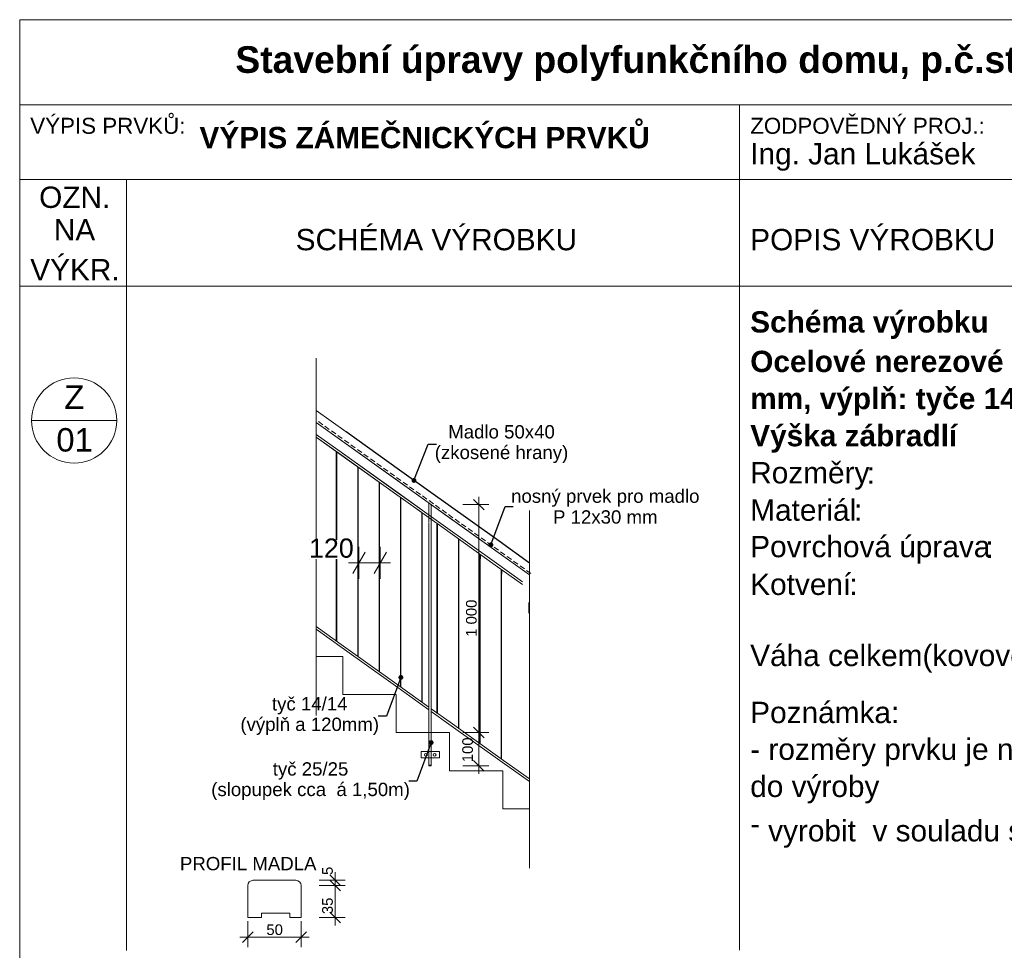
# Model space of a CAD drawing. Header units: millimetres. Extents: x 15381 to 191117, y -190522 to 367005.
# Tile 19 of 79: x 67117 to 76350, y -28302 to -19572. Entities that reach past the tile are written whole.
import ezdxf

# ---------------------------------------------------------------- set-up
doc = ezdxf.new("R2010")
doc.units = ezdxf.units.MM
doc.header["$MEASUREMENT"] = 0
doc.linetypes.add('Wipeout_Contour', pattern=[1000, 0, -1000])
doc.linetypes.add('čárkovaná 3', pattern=[75, 50, -25])
doc.layers.add('Anotace - SP', color=7, linetype='Continuous')
doc.layers.add('Kóty - SP', color=7, linetype='Continuous')
doc.styles.add('GENEROVANÝ_STYL_1', font='txt')
doc.styles.add('GENEROVANÝ_STYL_2', font='txt')
doc.styles.add('GENEROVANÝ_STYL_7', font='txt')
doc.linetypes.add('Přerušovaná', pattern='A,0,[3,x OSTATNÍ VÝROBKY1.Shx,S=7.936508,R=0,X=0,Y=0],-1000,0', length=1000)
doc.dimstyles.new('GENEROVANÝ_STYL__11', dxfattribs={"dimtxt": 100, "dimasz": 95, "dimexe": 0.18, "dimexo": 150, "dimgap": 0, "dimtad": 1, "dimdec": 0, "dimzin": 0, "dimdsep": 46, "dimtxsty": 'GENEROVANÝ_STYL_7', "dimblk": 'ARROWHEAD_6', "dimblk1": 'ARROWHEAD_6', "dimblk2": 'ARROWHEAD_6', "dimcen": 0.09, "dimclrd": 154, "dimclre": 154, "dimclrt": 1, "dimazin": 0, "dimtfac": 1, "dimtdec": 4, "dimtmove": 2, "dimatfit": 3, "dimfxl": 1, "dimtolj": 1, "dimtzin": 0, "dimarcsym": 0})
doc.dimstyles.new('GENEROVANÝ_STYL__12', dxfattribs={"dimtxt": 100, "dimasz": 95, "dimexe": 0.18, "dimexo": 150, "dimgap": 0, "dimtad": 1, "dimdec": 0, "dimzin": 0, "dimdsep": 46, "dimtxsty": 'GENEROVANÝ_STYL_7', "dimblk": 'ARROWHEAD_6', "dimblk1": 'ARROWHEAD_6', "dimblk2": 'ARROWHEAD_6', "dimcen": 0.09, "dimclrd": 154, "dimclre": 154, "dimclrt": 1, "dimazin": 0, "dimtfac": 1, "dimtdec": 4, "dimtmove": 0, "dimatfit": 3, "dimfxl": 1, "dimtolj": 1, "dimtzin": 0, "dimarcsym": 0})
doc.dimstyles.new('GENEROVANÝ_STYL__17', dxfattribs={"dimtxt": 100, "dimasz": 95, "dimexe": 0.18, "dimexo": 150, "dimgap": 0, "dimtad": 1, "dimtih": 1, "dimtoh": 1, "dimdec": 0, "dimzin": 0, "dimdsep": 46, "dimtxsty": 'GENEROVANÝ_STYL_7', "dimblk": 'ARROWHEAD_6', "dimblk1": 'ARROWHEAD_6', "dimblk2": 'ARROWHEAD_6', "dimcen": 0.09, "dimclrd": 154, "dimclre": 154, "dimclrt": 1, "dimazin": 0, "dimtfac": 1, "dimtdec": 4, "dimtmove": 0, "dimatfit": 3, "dimfxl": 1, "dimtolj": 1, "dimtzin": 0, "dimarcsym": 0})
doc.dimstyles.new('GENEROVANÝ_STYL__18', dxfattribs={"dimtxt": 0.18, "dimasz": 91.2, "dimexe": 0.18, "dimexo": 0.0625, "dimgap": 0, "dimtad": 0, "dimtih": 1, "dimtoh": 1, "dimdec": 4, "dimzin": 0, "dimdsep": 46, "dimcen": 0.09, "dimadec": 0, "dimazin": 0, "dimtfac": 1, "dimtdec": 4, "dimtmove": 0, "dimatfit": 3, "dimldrblk": 'ARROWHEAD_11', "dimfxl": 1, "dimtolj": 1, "dimtzin": 0, "dimarcsym": 0})

# ---------------------------------------------------------------- blocks, each defined once
blk = doc.blocks.new('*D65')
at = {"layer": 'Kóty - SP', "color": 154, "linetype": 'Continuous', "lineweight": 13}
for p, q in [((71373.8, -26209.9), (71473.8, -26309.9)), ((71517.6, -26259.9), (71273.8, -26259.9)), ((71423.8, -26570.2), (71423.8, -26259.9)), ((71517.6, -26570.2), (71273.8, -26570.2)), ((71373.8, -26520.2), (71473.8, -26620.2)), ((71423.8, -26645.2), (71423.8, -26570.2))]:
    blk.add_line(p, q, dxfattribs=at)
at = {"layer": 'Kóty - SP', "color": 1, "lineweight": 25, "insert": (71368.8, -26538), "char_height": 100, "attachment_point": 7, "rotation": 90, "style": 'GENEROVANÝ_STYL_7'}
blk.add_mtext('\\A1;{\\pql;\\fArial|b0|i0|c0|p38;100}', dxfattribs=at)
blk = doc.blocks.new('ARROWHEAD_6')
at = {"color": 0, "linetype": 'Continuous', "lineweight": 0}
for p, q in [((0, 0), (-1, 0)), ((-0.5, -0.5), (0.5, 0.5))]:
    blk.add_line(p, q, dxfattribs=at)
blk = doc.blocks.new('*D66')
at = {"layer": 'Kóty - SP', "color": 154, "linetype": 'Continuous', "lineweight": 13}
for p, q in [((71473.8, -24171.6), (71373.8, -24071.6)), ((71423.8, -24121.6), (71423.8, -24046.6)), ((71517.6, -24121.6), (71273.8, -24121.6)), ((71423.8, -26259.9), (71423.8, -24121.6)), ((71373.8, -26209.9), (71473.8, -26309.9)), ((71517.6, -26259.9), (71273.8, -26259.9))]:
    blk.add_line(p, q, dxfattribs=at)
at = {"layer": 'Kóty - SP', "color": 1, "lineweight": 25, "insert": (71403.8, -25361.7), "char_height": 100, "attachment_point": 7, "rotation": 90, "style": 'GENEROVANÝ_STYL_7'}
blk.add_mtext('\\A1;{\\pql;\\fArial|b0|i0|c0|p38;1 000}', dxfattribs=at)
blk = doc.blocks.new('*D75')
at = {"layer": 'Kóty - SP', "color": 154, "linetype": 'Continuous', "lineweight": 13}
for p, q in [((70168.6, -27695.6), (69924.8, -27695.6)), ((70124.8, -27745.6), (70024.8, -27645.6)), ((70074.8, -27995.9), (70074.8, -27695.6)), ((70024.8, -27945.9), (70124.8, -28045.9)), ((70168.6, -27995.9), (69924.8, -27995.9)), ((70074.8, -28070.9), (70074.8, -27995.9))]:
    blk.add_line(p, q, dxfattribs=at)
at = {"layer": 'Kóty - SP', "color": 1, "lineweight": 25, "insert": (70054.8, -27963), "char_height": 100, "attachment_point": 7, "rotation": 90, "style": 'GENEROVANÝ_STYL_7'}
blk.add_mtext('\\A1;{\\pql;\\fArial|b0|i0|c0|p38;35}', dxfattribs=at)
blk = doc.blocks.new('*D76')
at = {"layer": 'Kóty - SP', "color": 154, "linetype": 'Continuous', "lineweight": 13}
for p, q in [((70024.8, -27595.6), (70124.8, -27695.6)), ((70074.8, -27645.6), (70074.8, -27570.6)), ((70168.6, -27645.6), (69924.8, -27645.6)), ((70168.6, -27695.6), (69924.8, -27695.6)), ((70124.8, -27745.6), (70024.8, -27645.6)), ((70074.8, -27695.6), (70074.8, -27645.6))]:
    blk.add_line(p, q, dxfattribs=at)
at = {"layer": 'Kóty - SP', "color": 1, "lineweight": 25, "insert": (70054.8, -27595.6), "char_height": 100, "attachment_point": 7, "rotation": 90, "style": 'GENEROVANÝ_STYL_7'}
blk.add_mtext('\\A1;{\\pql;\\fArial|b0|i0|c0|p38;5}', dxfattribs=at)
blk = doc.blocks.new('*D77')
at = {"layer": 'Kóty - SP', "color": 154, "linetype": 'Continuous', "lineweight": 13}
for p, q in [((69255.9, -28273.9), (69255.9, -28030.2)), ((69756.4, -28273.9), (69756.4, -28030.2)), ((69305.9, -28130.2), (69205.9, -28230.2)), ((69706.4, -28230.2), (69806.4, -28130.2)), ((69180.9, -28180.2), (69255.9, -28180.2)), ((69255.9, -28180.2), (69756.4, -28180.2)), ((69756.4, -28180.2), (69831.4, -28180.2))]:
    blk.add_line(p, q, dxfattribs=at)
at = {"layer": 'Kóty - SP', "color": 1, "lineweight": 25, "insert": (69430.3, -28160.2), "char_height": 100, "attachment_point": 7, "style": 'GENEROVANÝ_STYL_7'}
blk.add_mtext('\\A1;{\\pql;\\fArial|b0|i0|c0|p38;50}', dxfattribs=at)
blk = doc.blocks.new('ARROWHEAD_11')
at = {"color": 0, "linetype": 'Continuous', "lineweight": 0}
blk.add_line((0, 0), (-1, 0), dxfattribs=at)
at = {"color": 0, "linetype": 'Continuous', "lineweight": 0, "const_width": 0.25, "flags": 128}
blk.add_lwpolyline([(-0.125, 0, 1), (0.125, 0, 1)], format="xyb", close=True, dxfattribs=at)

msp = doc.modelspace()

# ---------------------------------------------------------------- linework, layer by layer
at = {"color": 7, "linetype": 'Continuous', "lineweight": 20}
for p, q in [((86117.4, -19571.8), (67117.4, -19571.8)), ((67117.4, -19571.8), (67117.4, -47271.8)), ((80867.4, -20371.8), (67117.4, -20371.8)), ((73867.4, -20371.8), (73867.4, -21071.8)), ((86117.4, -21071.8), (67117.4, -21071.8)), ((68117.4, -21071.8), (68117.4, -22071.8)), ((73867.4, -21071.8), (73867.4, -22071.8)), ((83567.4, -22071.8), (67117.4, -22071.8)), ((68117.4, -22071.8), (68117.4, -28303.9)), ((73867.4, -22071.8), (73867.4, -28300.8)), ((67228, -23331.8), (68028, -23331.8)), ((70287.3, -23769.5), (70291.4, -23769.5)), ((70287.3, -23769.5), (70287.3, -23807.7)), ((70291.3, -23769.5), (70291.3, -23810.5)), ((71124.6, -24228.1), (70624.6, -23870.6)), ((70487.6, -23912.7), (70491.7, -23912.7)), ((70487.7, -23912.7), (70487.7, -23950.9)), ((70491.7, -23912.7), (70491.7, -23953.8)), ((70693.3, -24056.9), (70689.3, -24056.9)), ((71559.1, -24538.8), (71059.1, -24181.3)), ((70887.7, -24195.9), (70887.7, -24236.9)), ((70891.7, -24198.7), (70891.7, -24239.8)), ((71030.4, -24299.1), (71030.4, -24339)), ((71034.4, -24301.9), (71034.4, -24341.8)), ((71232, -24444.9), (71236.1, -24444.9)), ((70297.9, -24818.5), (70297.9, -24518.5)), ((70497.9, -24818.5), (70497.9, -24518.5)), ((71897.9, -24781), (71559.1, -24538.8)), ((70355.6, -24568.5), (70240.1, -24768.5)), ((70440.1, -24768.5), (70555.6, -24568.5)), ((71432.3, -24588.2), (71436.4, -24588.2)), ((71432.4, -24588.2), (71432.4, -24626.4)), ((70200.1, -24668.5), (70297.9, -24668.5)), ((70497.9, -24668.5), (70595.7, -24668.5)), ((71636.4, -24731.2), (71632.4, -24731.2)), ((71892.4, -25040.6), (71892.4, -25140.6)), ((71894.4, -25040.6), (71894.4, -25140.6)), ((70147.9, -25544.9), (69897.9, -25544.9)), ((70147.9, -25544.9), (70147.9, -25902.4)), ((70647.9, -25902.4), (70147.9, -25902.4)), ((70647.9, -25902.4), (70647.9, -26259.9)), ((71147.9, -26259.9), (70647.9, -26259.9)), ((71147.9, -26259.9), (71147.9, -26617.4)), ((70881.4, -26438.7), (71053.6, -26438.7)), ((70881.4, -26495.4), (70881.4, -26438.7)), ((71053.6, -26495.4), (70881.4, -26495.4)), ((71053.6, -26438.7), (71053.6, -26495.4)), ((70955.1, -26566.2), (70975.5, -26566.2)), ((70955.1, -26570.2), (70955.1, -26566.2)), ((70975.5, -26570.2), (70955.1, -26570.2)), ((70975.5, -26566.2), (70975.5, -26570.2)), ((71647.9, -26617.4), (71147.9, -26617.4)), ((71647.9, -26617.4), (71647.9, -26974.9)), ((71897.9, -26974.9), (71647.9, -26974.9)), ((69255.9, -27995.9), (69255.9, -27695.6)), ((69305.9, -27645.6), (69706.4, -27645.6)), ((69756.4, -27695.6), (69756.4, -27995.9)), ((69651.6, -27953.5), (69385.1, -27953.5)), ((69385.1, -27953.5), (69385.1, -27995.9)), ((69651.6, -27995.9), (69651.6, -27953.5)), ((69385.1, -27995.9), (69255.9, -27995.9)), ((69756.4, -27995.9), (69651.6, -27995.9))]:
    msp.add_line(p, q, dxfattribs=at)
at = {"color": 7, "linetype": 'Přerušovaná', "lineweight": 20}
for p, q in [((69897.9, -22747.3), (69897.9, -26101)), ((71897.9, -24177.3), (71897.9, -27531))]:
    msp.add_line(p, q, dxfattribs=at)
at = {"color": 1, "linetype": 'Continuous', "lineweight": 18}
for p, q in [((70177.6, -23439), (69897.9, -23239)), ((70124.6, -23513.1), (69897.9, -23351)), ((70153.8, -23645.8), (69897.9, -23462.8)), ((70141.9, -23662.4), (69897.9, -23487.9)), ((70131.7, -23655.1), (69897.9, -23487.9)), ((70624.6, -23870.6), (70124.6, -23513.1)), ((70085.7, -23622.2), (70085.7, -25403.9)), ((70089.7, -23625), (70089.7, -25403.9)), ((70631.7, -24012.6), (70131.7, -23655.1)), ((70641.9, -24019.9), (70141.9, -23662.4)), ((70643.6, -23996), (70143.6, -23638.5)), ((70653.8, -24003.3), (70153.8, -23645.8)), ((70287.7, -23766.6), (70287.7, -25546.9)), ((70291.7, -23769.5), (70291.7, -25546.9)), ((70487.7, -23909.6), (70487.7, -25689.9)), ((70491.7, -23912.5), (70491.7, -25689.9)), ((70887.7, -24170.5), (70643.6, -23996)), ((70887.7, -24170.5), (70653.8, -24003.3)), ((70887.7, -24195.6), (70631.7, -24012.6)), ((70887.7, -24195.6), (70641.9, -24019.9)), ((70687.7, -24052.6), (70687.7, -25832.9)), ((70691.7, -24055.5), (70691.7, -25832.9)), ((71088.3, -24314), (70826.2, -24126.5)), ((71076.4, -24330.6), (70826.2, -24151.6)), ((70955.1, -24285.2), (70955.1, -24107)), ((70975.5, -24299.8), (70975.5, -24121.6)), ((70887.7, -24195.6), (70887.7, -25975.9)), ((70891.7, -24198.5), (70891.7, -25975.9)), ((70955.1, -26566.2), (70955.1, -24293.2)), ((70975.5, -26570.2), (70975.5, -24299.8)), ((71030.4, -24297.6), (71030.4, -26079.4)), ((71034.4, -24300.5), (71034.4, -26079.4)), ((71576.4, -24688.1), (71076.4, -24330.6)), ((71588.3, -24671.5), (71088.3, -24314)), ((71232.4, -24442.1), (71232.4, -26222.4)), ((71236.4, -24444.9), (71236.4, -26222.4)), ((71432.4, -24585.1), (71432.4, -26365.4)), ((71436.4, -24587.9), (71436.4, -26365.4)), ((71832.4, -24871.1), (71576.4, -24688.1)), ((71832.4, -24846), (71588.3, -24671.5)), ((71641.9, -26537), (71141.9, -26179.5)), ((71653.8, -26520.4), (71153.8, -26162.9)), ((71897.9, -26720), (71641.9, -26537)), ((71897.9, -26694.9), (71653.8, -26520.4))]:
    msp.add_line(p, q, dxfattribs=at)
at = {"color": 1, "linetype": 'Continuous', "lineweight": 25}
for p, q in [((70677.6, -23796.5), (70177.6, -23439)), ((71177.6, -24154), (70677.6, -23796.5)), ((71612.1, -24464.6), (71112.1, -24107.1)), ((71897.9, -24669), (71612.1, -24464.6)), ((71436.4, -24588.2), (71436.4, -24629.2)), ((71632.4, -24731.2), (71632.4, -24769.4)), ((71636.4, -24731.2), (71636.4, -24772.2))]:
    msp.add_line(p, q, dxfattribs=at)
at = {"color": 7, "linetype": 'Continuous', "lineweight": 13}
msp.add_line((70297.9, -24668.5), (70497.9, -24668.5), dxfattribs=at)
at = {"color": 1, "linetype": 'Continuous', "lineweight": 13}
for p, q in [((71632.4, -24769.4), (71632.4, -26508.4)), ((71636.4, -24772.2), (71636.4, -26508.4)), ((70153.8, -25447.9), (69897.9, -25264.9)), ((70141.9, -25464.5), (69897.9, -25290)), ((70641.9, -25822), (70141.9, -25464.5)), ((70653.8, -25805.4), (70153.8, -25447.9)), ((70955.1, -26045.9), (70641.9, -25822)), ((70955.1, -26020.9), (70653.8, -25805.4)), ((71153.8, -26162.9), (70975.5, -26035.4)), ((71141.9, -26179.5), (70975.5, -26060.5))]:
    msp.add_line(p, q, dxfattribs=at)
at = {"color": 7, "linetype": 'Continuous', "lineweight": 20}
for centre, radius in [((67628, -23331.8), 400), ((70926.8, -26468.2), 13.2), ((71008.3, -26468.2), 13.2)]:
    msp.add_circle(centre, radius, dxfattribs=at)
for centre, start, end in [((69305.9, -27695.6), 90, 180), ((69706.4, -27695.6), 0, 90)]:
    msp.add_arc(centre, 50, start, end, dxfattribs=at)

# ---------------------------------------------------------------- texts
at = {"color": 7, "linetype": 'Continuous', "lineweight": 20, "attachment_point": 7}
for s, insert, char_height, style in [('\\A1;{\\pql;\\fArial|b1|i0|c238|p38;Stavební úpravy polyfunkčního domu, p.č.st. 55, k.ú. Třebíč}', (69139.9, -20146.2), 250, 'GENEROVANÝ_STYL_2'), ('\\A1;{\\pql;\\fArial|b0|i0|c238|p38;VÝPIS PRVKŮ:}', (67216.5, -20644.5), 150, 'GENEROVANÝ_STYL_1'), ('\\A1;{\\pql;\\fArial|b0|i0|c238|p38;ZODPOVĚDNÝ PROJ.:}', (73967.4, -20644.5), 150, 'GENEROVANÝ_STYL_1'), ('\\A1;{\\pql;\\fArial|b1|i0|c238|p38;VÝPIS ZÁMEČNICKÝCH PRVKŮ}', (68803.3, -20780.7), 200, 'GENEROVANÝ_STYL_2'), ('\\A1;{\\pql;\\fArial|b0|i0|c238|p38;Ing. Jan Lukášek}', (73967.4, -20990), 200, 'GENEROVANÝ_STYL_1'), ('\\A1;{\\pql;\\fArial|b0|i0|c238|p38;OZN.}', (67299.7, -21340.5), 200, 'GENEROVANÝ_STYL_1'), ('\\A1;{\\pql;\\fArial|b0|i0|c238|p38;NA}', (67437.8, -21642.9), 200, 'GENEROVANÝ_STYL_1'), ('\\A1;{\\pql;\\fArial|b0|i0|c238|p38;SCHÉMA VÝROBKU}', (69705.1, -21737.8), 200, 'GENEROVANÝ_STYL_1'), ('\\A1;{\\pql;\\fArial|b0|i0|c238|p38;POPIS VÝROBKU}', (73967.4, -21737.8), 200, 'GENEROVANÝ_STYL_1'), ('\\A1;{\\pql;\\fArial|b0|i0|c238|p38;VÝKR.}', (67216.5, -22017.3), 200, 'GENEROVANÝ_STYL_1'), ('\\A1;{\\pql;\\fArial|b1|i0|c238|p38;Schéma výrobku}', (73967.4, -22567.2), 200, 'GENEROVANÝ_STYL_2'), ('\\A1;{\\pql;\\fArial|b1|i0|c238|p38;Ocelové nerezové zábradlí, schodiště z nosných tyčí \\fArial|b1|i0|c238|p38; : \\fArial|b1|i0|c238|p38;25/25}', (73967.4, -22938), 200, 'GENEROVANÝ_STYL_2'), ('\\A1;{\\pql;\\fArial|b0|i0|c238|p38;Z}', (67535.4, -23223), 220, 'GENEROVANÝ_STYL_1'), ('\\A1;{\\pql;\\fArial|b1|i0|c238|p38;mm, výplň\\fArial|b1|i0|c238|p38;:\\fArial|b1|i0|c238|p38; tyč\\fArial|b1|i0|c238|p38;e\\fArial|b1|i0|c238|p38; 14/14 mm,madlo profilovaný trám 50x30 mm}', (73967.4, -23286), 200, 'GENEROVANÝ_STYL_2'), ('\\A1;{\\pql;\\fArial|b0|i0|c238|p38;01}', (67461, -23626.5), 220, 'GENEROVANÝ_STYL_1'), ('\\A1;{\\pql;\\fArial|b1|i0|c238|p38;Výška zábradlí }', (73967.4, -23634.1), 200, 'GENEROVANÝ_STYL_2'), ('\\A1;{\\pql;\\fArial|b1|i0|c238|p38;^I}', (75947.7, -23576.3), 200, 'GENEROVANÝ_STYL_2'), ('\\A1;{\\pql;\\fArial|b0|i0|c238|p38;Rozměry}', (73967.4, -23982), 200, 'GENEROVANÝ_STYL_1'), ('\\A1;{\\pql;\\fArial|b0|i0|c238|p38;:}', (75059.1, -23924.4), 200, 'GENEROVANÝ_STYL_1'), ('\\A1;{\\pql;\\fArial|b0|i0|c238|p38;^I}', (75135.9, -23924.4), 200, 'GENEROVANÝ_STYL_1'), ('\\A1;{\\pql;\\fArial|b0|i0|c238|p38;Materiál}', (73967.4, -24275.5), 200, 'GENEROVANÝ_STYL_1'), ('\\A1;{\\pql;\\fArial|b0|i0|c238|p38;:}', (74940.2, -24272.4), 200, 'GENEROVANÝ_STYL_1'), ('\\A1;{\\pql;\\fArial|b0|i0|c238|p38;^I}', (75017, -24272.4), 200, 'GENEROVANÝ_STYL_1'), ('\\A1;{\\pql;\\fArial|b0|i0|c238|p38;Povrchová úprava}', (73967.4, -24674.9), 200, 'GENEROVANÝ_STYL_1'), ('\\A1;{\\pql;\\fArial|b0|i0|c238|p38;:}', (76172.7, -24620.4), 200, 'GENEROVANÝ_STYL_1'), ('\\A1;{\\pql;\\fArial|b1|i0|c238|p38;^I}', (76326.3, -24620.4), 200, 'GENEROVANÝ_STYL_2'), ('\\A1;{\\pql;\\fArial|b0|i0|c238|p38;Kotvení}', (73967.4, -24971.6), 200, 'GENEROVANÝ_STYL_1'), ('\\A1;{\\pql;\\fArial|b1|i0|c238|p38; }', (76249.5, -24689), 200, 'GENEROVANÝ_STYL_2'), ('\\A1;{\\pql;\\fArial|b0|i0|c238|p38;:}', (74896.3, -24968.5), 200, 'GENEROVANÝ_STYL_1'), ('\\A1;{\\pql;\\fArial|b0|i0|c238|p38;^I}', (74973.1, -24968.5), 200, 'GENEROVANÝ_STYL_1'), ('\\A1;{\\pql;\\fArial|b0|i0|c238|p38;Váha celkem\\fArial|b0|i0|c238|p38;(kovové prvky)\\fArial|b0|i0|c238|p38; : 965 kg}', (73967.4, -25696.6), 200, 'GENEROVANÝ_STYL_1'), ('\\A1;{\\pql;\\fArial|b0|i0|c238|p38;Poznámka:}', (73967.4, -26173.7), 200, 'GENEROVANÝ_STYL_1'), ('\\A1;{\\pql;\\fArial|b0|i0|c238|p38;- rozměry prvku je nutné zaměřit přímo na stavbě před zadáním prvku}', (73967.4, -26576.1), 200, 'GENEROVANÝ_STYL_1'), ('\\A1;{\\pql;\\fArial|b0|i0|c238|p38;do výroby}', (73967.4, -26924.2), 200, 'GENEROVANÝ_STYL_1'), ('\\A1;{\\pql;\\fArial|b0|i0|c238|p38;- }', (73967.4, -27214.6), 200, 'GENEROVANÝ_STYL_1'), ('\\A1;{\\pql;\\fArial|b0|i0|c238|p38;vyrobit  v souladu s ČSN }', (74135.6, -27340.8), 200, 'GENEROVANÝ_STYL_1')]:
    msp.add_mtext(s, dxfattribs=dict(at, insert=insert, char_height=char_height, style=style))
at = {"layer": 'Anotace - SP', "color": 1, "linetype": 'Continuous', "lineweight": 13, "char_height": 125, "style": 'GENEROVANÝ_STYL_1'}
for s, insert, attachment_point, line_spacing_factor in [('\\A1;{\\pqc;\\fArial|b0|i0|c238|p38;Madlo 50x\\fArial|b0|i0|c238|p38;4\\fArial|b0|i0|c238|p38;0\\P\\pqc;\\fArial|b0|i0|c238|p38;(zkosené hrany)}', (72261.2, -23553.5), 6, 0.928751), ('\\A1;{\\pqc;\\fArial|b0|i0|c238|p38;nosný prvek pro madlo\\P\\pqc;\\fArial|b0|i0|c238|p38;P 12x30 mm}', (73491.6, -24140.2), 6, 0.937873), ('\\A1;{\\pqc;\\fArial|b0|i0|c238|p38;tyč 14/14\\P\\pqc;\\fArial|b0|i0|c238|p38;(výplň a 120mm)}', (69836.9, -26104.7), 5, 0.92221), ('\\A1;{\\pqc;\\fArial|b0|i0|c238|p38;tyč 25/25\\P\\pqc;\\fArial|b0|i0|c238|p38;(slopupek cca  á 1,50m)}', (69844.8, -26715.7), 5, 0.92221)]:
    msp.add_mtext(s, dxfattribs=dict(at, insert=insert, attachment_point=attachment_point, line_spacing_factor=line_spacing_factor))
at = {"layer": 'Anotace - SP', "color": 1, "linetype": 'Continuous', "lineweight": 13, "insert": (69260.2, -27490), "char_height": 125, "attachment_point": 5, "style": 'GENEROVANÝ_STYL_1'}
msp.add_mtext('\\A1;{\\pqc;\\fArial|b0|i0|c238|p38;PROFIL MADLA}', dxfattribs=at)

# ---------------------------------------------------------------- dimensions: what is measured, and where the dimension line sits
at = {"layer": 'Kóty - SP', "color": 154, "linetype": 'Continuous', "lineweight": 13}
for base, p1, p2, text, dimstyle, picture, middle in [((71423.8, -24121.6), (71147.9, -26259.9), (70975.5, -24121.6), '1 000', 'GENEROVANÝ_STYL__12', '*D66', (71353.8, -25189.9)), ((71423.8, -26259.9), (70975.5, -26570.2), (71147.9, -26259.9), '100', 'GENEROVANÝ_STYL__11', '*D65', (71318.8, -26423.7)), ((70074.8, -27645.6), (69255.9, -27695.6), (69693.3, -27645.6), '5', 'GENEROVANÝ_STYL__12', '*D76', (70004.8, -27557.5)), ((70074.8, -27695.6), (69756.4, -27995.9), (69255.9, -27695.6), '35', 'GENEROVANÝ_STYL__11', '*D75', (70004.8, -27886.8))]:
    dim = msp.add_linear_dim(base=base, p1=p1, p2=p2, angle=90, text=text, dimstyle=dimstyle, dxfattribs=at)
    dim.commit()
    dim.dimension.update_dxf_attribs({"geometry": picture, "text_midpoint": middle, "dimtype": 160, "text_rotation": 90})
dim = msp.add_linear_dim(base=(69756.4, -28180.2), p1=(69255.9, -27995.9), p2=(69756.4, -27995.9), text='50', dimstyle='GENEROVANÝ_STYL__17', dxfattribs=at)
dim.commit()
dim.dimension.update_dxf_attribs({"geometry": '*D77', "text_midpoint": (69506.5, -28110.2), "dimtype": 160})

# ---------------------------------------------------------------- leaders
at = {"layer": 'Anotace - SP', "color": 154, "linetype": 'Continuous', "lineweight": 13, "annotation_type": 0, "has_hookline": 1}
for points, hookline_direction, text_width in [([(70814.6, -23894.4), (70948.6, -23553.5), (71027.2, -23553.5)], 0, 1234), ([(71535.4, -24498.1), (71669.4, -24140.2), (71744.7, -24140.2)], 0, 1746.9), ([(70691.7, -25741.9), (70557.7, -26104.7), (70478.1, -26104.7)], 1, 1282.4), ([(70975.5, -26353), (70841.6, -26715.7), (70767.3, -26715.7)], 1, 1845)]:
    msp.add_leader(points, dimstyle='GENEROVANÝ_STYL__18', dxfattribs=dict(at, hookline_direction=hookline_direction, text_width=text_width))

# ---------------------------------------------------------------- next in the draw order: wipeouts: each hides what was drawn before it
at = {"color": 254, "linetype": 'Wipeout_Contour', "lineweight": 0, "ltscale": 296843.988354}
msp.add_wipeout([(69830.3, -24632.5), (70240.1, -24632.5), (70240.1, -24452.5), (69830.3, -24452.5)], dxfattribs=at)

# ---------------------------------------------------------------- next in the draw order: linework, layer by layer
at = {"color": 1, "linetype": 'Continuous', "lineweight": 18}
msp.add_line((71897.9, -24781), (69897.9, -23351), dxfattribs=at)
at = {"color": 1, "linetype": 'čárkovaná 3', "lineweight": 18}
msp.add_line((71911.7, -24767.2), (69911.7, -23337.2), dxfattribs=at)
at = {"color": 254, "linetype": 'Wipeout_Contour', "lineweight": 0, "true_color": 0xe8e8e8}
for p, q in [((70240.1, -24452.5), (69830.3, -24452.5)), ((69830.3, -24452.5), (69830.3, -24632.5)), ((70240.1, -24632.5), (70240.1, -24452.5)), ((69830.3, -24632.5), (70240.1, -24632.5))]:
    msp.add_line(p, q, dxfattribs=at)

# ---------------------------------------------------------------- next in the draw order: texts
at = {"color": 154, "linetype": 'Continuous', "lineweight": 13, "insert": (69830.3, -24621.7), "char_height": 180, "attachment_point": 7, "style": 'GENEROVANÝ_STYL_1'}
msp.add_mtext('\\A1;{\\pql;\\fArial|b0|i0|c238|p38;1\\fArial|b0|i0|c238|p38;2\\fArial|b0|i0|c238|p38;0}', dxfattribs=at)

doc.saveas('drawing.dxf')
